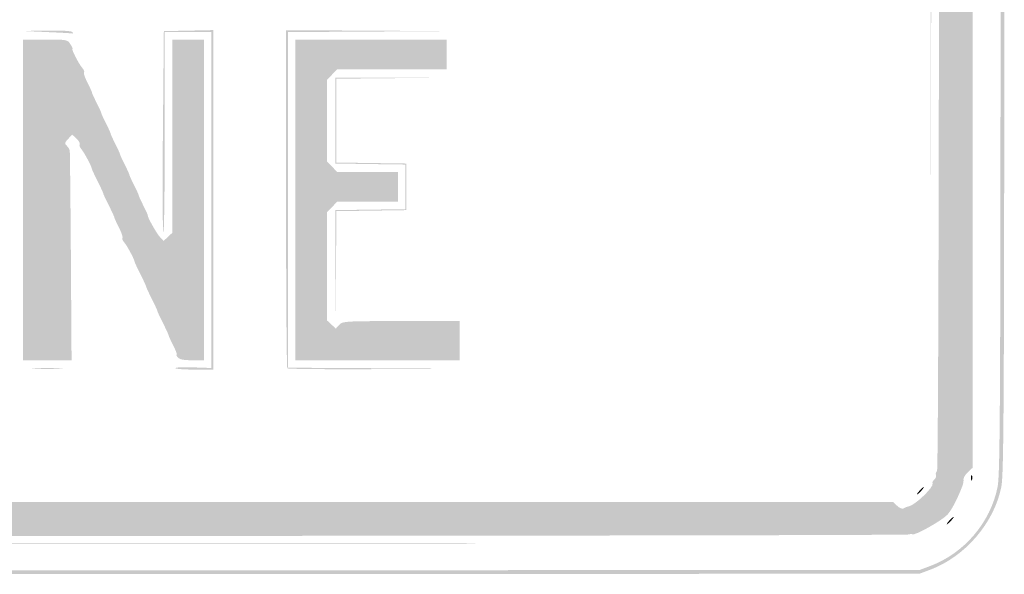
# Model space of a CAD drawing. Header units: inches. Extents: x -21 to 21, y -18 to 18.
# Tile 6 of 8: x 0.7 to 21, y -18 to -6.5. Entities that reach past the tile are written whole.
import ezdxf

# ---------------------------------------------------------------- set-up
doc = ezdxf.new("R2010")
doc.units = ezdxf.units.IN
doc.header["$MEASUREMENT"] = 0

msp = doc.modelspace()

# ---------------------------------------------------------------- hatches: boundary and pattern name
h = msp.add_hatch(color=7)
edge = h.paths.add_edge_path()
edge.add_spline(control_points=[(-19.305, -17.939), (-19.579, -17.861), (-19.729, -17.788), (-20.007, -17.593), (-20.322, -17.373), (-20.524, -17.142), (-20.723, -16.776), (-21.026, -16.219), (-21, -17.765), (-21, -0.002), (-21, 16.86), (-21.008, 16.06), (-20.833, 16.552), (-20.686, 16.966), (-20.197, 17.523), (-19.806, 17.724), (-19.731, 17.762), (-19.549, 17.834), (-19.401, 17.884)], knot_values=[0, 0, 0, 0, 1, 1, 1, 2, 2, 2, 3, 3, 3, 4, 4, 4, 5, 5, 5, 6, 6, 6, 6], degree=3, periodic=0)
edge.add_line((-19.401, 17.884), (-19.131, 17.975))
edge.add_line((-19.131, 17.975), (-0.173, 17.987))
edge.add_spline(control_points=[(-0.173, 17.987), (14.359, 17.996), (18.847, 17.988), (19.053, 17.953), (19.585, 17.862), (19.97, 17.669), (20.323, 17.317), (20.655, 16.985), (20.852, 16.6), (20.959, 16.076), (20.988, 15.932), (21, 11.164), (21, -0.001), (21, -14.523), (20.995, -15.9), (20.937, -16.186), (20.788, -16.925), (20.193, -17.618), (19.474, -17.89)], knot_values=[0, 0, 0, 0, 1, 1, 1, 2, 2, 2, 3, 3, 3, 4, 4, 4, 5, 5, 5, 6, 6, 6, 6], degree=3, periodic=0)
edge.add_line((19.474, -17.89), (19.247, -17.975))
edge.add_line((19.247, -17.975), (0.058, -17.981))
edge.add_spline(control_points=[(0.058, -17.981), (-15.33, -17.986), (-19.166, -17.978), (-19.305, -17.939)], knot_values=[0, 0, 0, 0, 1, 1, 1, 1], degree=3, periodic=0)
edge = h.paths.add_edge_path(flags=0)
edge.add_spline(control_points=[(19.474, -17.813), (20.174, -17.548), (20.713, -16.916), (20.86, -16.186), (20.918, -15.9), (20.923, -14.523), (20.923, -0.001), (20.923, 11.164), (20.911, 15.932), (20.882, 16.076), (20.778, 16.584), (20.601, 16.941), (20.296, 17.258), (20.107, 17.453), (19.781, 17.671), (19.557, 17.751), (19.064, 17.926), (20.071, 17.917), (-0.012, 17.917), (-20.336, 17.916), (-19.084, 17.928), (-19.622, 17.726), (-20.078, 17.554), (-20.587, 17.026), (-20.757, 16.55), (-20.931, 16.06), (-20.923, 16.855), (-20.923, -0.004), (-20.923, -14.18), (-20.917, -15.91), (-20.863, -16.175), (-20.7, -16.986), (-20.098, -17.638), (-19.305, -17.862), (-19.166, -17.901), (-15.33, -17.909), (0.058, -17.904)], knot_values=[0, 0, 0, 0, 1, 1, 1, 2, 2, 2, 3, 3, 3, 4, 4, 4, 5, 5, 5, 6, 6, 6, 7, 7, 7, 8, 8, 8, 9, 9, 9, 10, 10, 10, 11, 11, 11, 12, 12, 12, 12], degree=3, periodic=0)
edge.add_line((0.058, -17.904), (19.247, -17.898))
edge.add_line((19.247, -17.898), (19.474, -17.813))
h = msp.add_hatch(color=7)
edge = h.paths.add_edge_path()
edge.add_spline(control_points=[(-19.023, -17.174), (-19.033, -17.157), (-19.062, -17.149), (-19.086, -17.157), (-19.11, -17.165), (-19.172, -17.15), (-19.224, -17.123), (-19.276, -17.096), (-19.332, -17.082), (-19.349, -17.093), (-19.366, -17.103), (-19.489, -17.027), (-19.622, -16.924), (-19.798, -16.787), (-19.895, -16.674), (-19.982, -16.508), (-20.113, -16.254), (-20.163, -16.117), (-20.155, -16.027), (-20.152, -15.995), (-20.194, -15.927), (-20.248, -15.876)], knot_values=[0, 0, 0, 0, 1, 1, 1, 2, 2, 2, 3, 3, 3, 4, 4, 4, 5, 5, 5, 6, 6, 6, 7, 7, 7, 7], degree=3, periodic=0)
edge.add_line((-20.248, -15.876), (-20.345, -15.785))
edge.add_line((-20.345, -15.785), (-20.345, -0.019))
edge.add_line((-20.345, -0.019), (-20.345, 15.746))
edge.add_line((-20.345, 15.746), (-20.246, 15.839))
edge.add_spline(control_points=[(-20.246, 15.839), (-20.188, 15.894), (-20.155, 15.959), (-20.166, 16), (-20.176, 16.037), (-20.167, 16.078), (-20.148, 16.09), (-20.128, 16.102), (-20.116, 16.133), (-20.121, 16.157), (-20.126, 16.182), (-20.108, 16.242), (-20.082, 16.289), (-20.056, 16.337), (-20.043, 16.376), (-20.055, 16.376), (-20.066, 16.376), (-20.016, 16.461), (-19.944, 16.564), (-19.847, 16.701), (-19.823, 16.764), (-19.854, 16.795), (-19.878, 16.818), (-19.885, 16.849), (-19.87, 16.864), (-19.855, 16.879), (-19.824, 16.872), (-19.8, 16.849), (-19.769, 16.818), (-19.707, 16.842), (-19.57, 16.938), (-19.466, 17.011), (-19.382, 17.061), (-19.382, 17.049), (-19.382, 17.038), (-19.343, 17.05), (-19.295, 17.077), (-19.247, 17.103), (-19.197, 17.125), (-19.183, 17.126), (-19.168, 17.127), (-19.144, 17.14), (-19.129, 17.156), (-19.113, 17.171), (-19.064, 17.175), (-19.018, 17.163), (-18.962, 17.149), (-18.907, 17.174), (-18.844, 17.241)], knot_values=[0, 0, 0, 0, 1, 1, 1, 2, 2, 2, 3, 3, 3, 4, 4, 4, 5, 5, 5, 6, 6, 6, 7, 7, 7, 8, 8, 8, 9, 9, 9, 10, 10, 10, 11, 11, 11, 12, 12, 12, 13, 13, 13, 14, 14, 14, 15, 15, 15, 16, 16, 16, 16], degree=3, periodic=0)
edge.add_line((-18.844, 17.241), (-18.752, 17.339))
edge.add_line((-18.752, 17.339), (0.019, 17.339))
edge.add_line((0.019, 17.339), (18.79, 17.339))
edge.add_line((18.79, 17.339), (18.882, 17.242))
edge.add_spline(control_points=[(18.882, 17.242), (18.932, 17.188), (18.998, 17.154), (19.028, 17.166), (19.058, 17.177), (19.107, 17.167), (19.136, 17.143), (19.165, 17.119), (19.189, 17.11), (19.189, 17.124), (19.189, 17.137), (19.232, 17.12), (19.285, 17.085), (19.338, 17.051), (19.382, 17.033), (19.382, 17.046), (19.382, 17.059), (19.466, 17.011), (19.57, 16.938), (19.717, 16.835), (19.769, 16.816), (19.809, 16.851), (19.85, 16.888), (19.851, 16.885), (19.813, 16.834), (19.775, 16.784), (19.778, 16.762), (19.827, 16.721), (19.883, 16.674), (20.127, 16.239), (20.131, 16.177), (20.132, 16.163), (20.146, 16.139), (20.161, 16.123), (20.177, 16.108), (20.18, 16.058), (20.169, 16.013), (20.155, 15.957), (20.179, 15.902), (20.247, 15.839)], knot_values=[0, 0, 0, 0, 1, 1, 1, 2, 2, 2, 3, 3, 3, 4, 4, 4, 5, 5, 5, 6, 6, 6, 7, 7, 7, 8, 8, 8, 9, 9, 9, 10, 10, 10, 11, 11, 11, 12, 12, 12, 13, 13, 13, 13], degree=3, periodic=0)
edge.add_line((20.247, 15.839), (20.345, 15.746))
edge.add_line((20.345, 15.746), (20.345, -0.019))
edge.add_line((20.345, -0.019), (20.345, -15.785))
edge.add_line((20.345, -15.785), (20.248, -15.876))
edge.add_spline(control_points=[(20.248, -15.876), (20.194, -15.927), (20.153, -15.995), (20.157, -16.027), (20.161, -16.06), (20.151, -16.122), (20.134, -16.164), (20.031, -16.428), (19.92, -16.643), (19.83, -16.749), (19.729, -16.868), (19.139, -17.199), (19.099, -17.159), (19.088, -17.148), (19.062, -17.15), (19.041, -17.162), (18.984, -17.198), (-19.001, -17.209), (-19.023, -17.174)], knot_values=[0, 0, 0, 0, 1, 1, 1, 2, 2, 2, 3, 3, 3, 4, 4, 4, 5, 5, 5, 6, 6, 6, 6], degree=3, periodic=0)
edge = h.paths.add_edge_path(flags=0)
edge.add_spline(control_points=[(-18.784, -16.569), (-18.715, -16.492), (-18.666, -16.492), (-0.006, -16.492)], knot_values=[0, 0, 0, 0, 1, 1, 1, 1], degree=3, periodic=0)
edge.add_line((-0.006, -16.492), (18.702, -16.492))
edge.add_line((18.702, -16.492), (18.789, -16.573))
edge.add_spline(control_points=[(18.789, -16.573), (18.844, -16.625), (18.894, -16.642), (18.926, -16.622), (18.954, -16.605), (18.998, -16.587), (19.024, -16.583), (19.152, -16.564), (19.558, -16.174), (19.518, -16.108), (19.507, -16.091), (19.523, -16.056), (19.553, -16.031), (19.583, -16.006), (19.599, -15.962), (19.589, -15.934), (19.578, -15.906), (19.588, -15.872), (19.61, -15.858), (19.667, -15.823), (19.669, 15.821), (19.612, 15.856), (19.591, 15.87), (19.583, 15.896), (19.595, 15.916), (19.672, 16.041), (19.046, 16.666), (18.921, 16.589), (18.902, 16.577), (18.875, 16.585), (18.862, 16.607), (18.828, 16.661), (-18.828, 16.661), (-18.862, 16.607), (-18.875, 16.585), (-18.902, 16.577), (-18.921, 16.589), (-19.046, 16.666), (-19.672, 16.04), (-19.595, 15.915), (-19.583, 15.896), (-19.591, 15.87), (-19.612, 15.856), (-19.673, 15.819), (-19.666, -15.845), (-19.605, -15.906), (-19.58, -15.931), (-19.574, -15.952), (-19.592, -15.952), (-19.61, -15.952), (-19.592, -15.989), (-19.551, -16.033), (-19.511, -16.078), (-19.484, -16.123), (-19.492, -16.133), (-19.542, -16.197), (-19.065, -16.631), (-18.994, -16.587), (-18.977, -16.576), (-18.952, -16.585), (-18.939, -16.607), (-18.903, -16.665), (-18.862, -16.655), (-18.784, -16.569)], knot_values=[0, 0, 0, 0, 1, 1, 1, 2, 2, 2, 3, 3, 3, 4, 4, 4, 5, 5, 5, 6, 6, 6, 7, 7, 7, 8, 8, 8, 9, 9, 9, 10, 10, 10, 11, 11, 11, 12, 12, 12, 13, 13, 13, 14, 14, 14, 15, 15, 15, 16, 16, 16, 17, 17, 17, 18, 18, 18, 19, 19, 19, 20, 20, 20, 21, 21, 21, 21], degree=3, periodic=0)
h = msp.add_hatch(color=7)
edge = h.paths.add_edge_path()
edge.add_spline(control_points=[(19.478, -0.019), (19.478, 8.712), (19.482, 12.278), (19.488, 7.906), (19.493, 3.533), (19.493, -3.611), (19.488, -7.97), (19.482, -12.328), (19.478, -8.751), (19.478, -0.019)], knot_values=[0, 0, 0, 0, 1, 1, 1, 2, 2, 2, 3, 3, 3, 3], degree=3, periodic=0)
h = msp.add_hatch(color=7)
edge = h.paths.add_edge_path()
edge.add_line((1.233, -6.782), (0.713, -6.759))
edge.add_line((0.713, -6.759), (1.221, -6.751))
edge.add_spline(control_points=[(1.221, -6.751), (1.527, -6.746), (1.739, -6.758), (1.753, -6.782), (1.766, -6.803), (1.772, -6.817), (1.765, -6.812), (1.759, -6.808), (1.519, -6.794), (1.233, -6.782)], knot_values=[0, 0, 0, 0, 1, 1, 1, 2, 2, 2, 3, 3, 3, 3], degree=3, periodic=0)
h = msp.add_hatch(color=7)
edge = h.paths.add_edge_path()
edge.add_spline(control_points=[(3.878, -13.727), (3.868, -13.711), (4.032, -13.704), (4.242, -13.71)], knot_values=[0, 0, 0, 0, 1, 1, 1, 1], degree=3, periodic=0)
edge.add_line((4.242, -13.71), (4.624, -13.723))
edge.add_line((4.624, -13.723), (4.624, -10.252))
edge.add_line((4.624, -10.252), (4.624, -6.782))
edge.add_line((4.624, -6.782), (4.142, -6.782))
edge.add_line((4.142, -6.782), (3.661, -6.782))
edge.add_line((3.661, -6.782), (3.66, -8.872))
edge.add_spline(control_points=[(3.66, -8.872), (3.66, -10.022), (3.647, -10.942), (3.631, -10.918), (3.615, -10.893), (3.611, -9.948), (3.622, -8.818)], knot_values=[0, 0, 0, 0, 1, 1, 1, 2, 2, 2, 2], degree=3, periodic=0)
edge.add_line((3.622, -8.818), (3.641, -6.762))
edge.add_line((3.641, -6.762), (4.152, -6.752))
edge.add_line((4.152, -6.752), (4.662, -6.741))
edge.add_line((4.662, -6.741), (4.662, -10.248))
edge.add_line((4.662, -10.248), (4.662, -13.756))
edge.add_line((4.662, -13.756), (4.279, -13.756))
edge.add_spline(control_points=[(4.279, -13.756), (4.069, -13.756), (3.888, -13.743), (3.878, -13.727)], knot_values=[0, 0, 0, 0, 1, 1, 1, 1], degree=3, periodic=0)
h = msp.add_hatch(color=7)
edge = h.paths.add_edge_path()
edge.add_spline(control_points=[(6.191, -13.73), (6.177, -13.716), (6.165, -12.138), (6.165, -10.224)], knot_values=[0, 0, 0, 0, 1, 1, 1, 1], degree=3, periodic=0)
edge.add_line((6.165, -10.224), (6.165, -6.743))
edge.add_line((6.165, -6.743), (7.832, -6.752))
edge.add_line((7.832, -6.752), (9.498, -6.762))
edge.add_line((9.498, -6.762), (7.851, -6.772))
edge.add_line((7.851, -6.772), (6.204, -6.782))
edge.add_line((6.204, -6.782), (6.204, -10.25))
edge.add_line((6.204, -10.25), (6.204, -13.717))
edge.add_line((6.204, -13.717), (7.986, -13.727))
edge.add_line((7.986, -13.727), (9.768, -13.737))
edge.add_line((9.768, -13.737), (7.992, -13.747))
edge.add_spline(control_points=[(7.992, -13.747), (7.016, -13.752), (6.205, -13.744), (6.191, -13.73)], knot_values=[0, 0, 0, 0, 1, 1, 1, 1], degree=3, periodic=0)
h = msp.add_hatch(color=7)
edge = h.paths.add_edge_path()
edge.add_line((0.732, -10.25), (0.732, -6.936))
edge.add_line((0.732, -6.936), (1.19, -6.936))
edge.add_spline(control_points=[(1.19, -6.936), (1.636, -6.936), (1.65, -6.938), (1.711, -7.032), (1.746, -7.085), (1.765, -7.128), (1.753, -7.128), (1.724, -7.128), (1.885, -7.442), (1.957, -7.524), (1.989, -7.561), (2.005, -7.602), (1.992, -7.615), (1.979, -7.628), (2.011, -7.723), (2.064, -7.826), (2.116, -7.93), (2.158, -8.023), (2.158, -8.034), (2.157, -8.045), (2.201, -8.14), (2.254, -8.246), (2.308, -8.352), (2.351, -8.447), (2.35, -8.458), (2.35, -8.469), (2.393, -8.564), (2.447, -8.67), (2.5, -8.775), (2.544, -8.871), (2.543, -8.882), (2.543, -8.893), (2.586, -8.988), (2.639, -9.094), (2.693, -9.199), (2.736, -9.295), (2.736, -9.306), (2.735, -9.316), (2.779, -9.412), (2.832, -9.517), (2.886, -9.623), (2.929, -9.718), (2.928, -9.729), (2.928, -9.74), (2.971, -9.836), (3.025, -9.941), (3.078, -10.047), (3.122, -10.142), (3.121, -10.153), (3.121, -10.164), (3.164, -10.259), (3.217, -10.365), (3.271, -10.471), (3.312, -10.562), (3.309, -10.567), (3.294, -10.591), (3.484, -10.932), (3.556, -11.011)], knot_values=[0, 0, 0, 0, 1, 1, 1, 2, 2, 2, 3, 3, 3, 4, 4, 4, 5, 5, 5, 6, 6, 6, 7, 7, 7, 8, 8, 8, 9, 9, 9, 10, 10, 10, 11, 11, 11, 12, 12, 12, 13, 13, 13, 14, 14, 14, 15, 15, 15, 16, 16, 16, 17, 17, 17, 18, 18, 18, 19, 19, 19, 19], degree=3, periodic=0)
edge.add_line((3.556, -11.011), (3.636, -11.098))
edge.add_line((3.636, -11.098), (3.725, -11.014))
edge.add_line((3.725, -11.014), (3.815, -10.93))
edge.add_line((3.815, -10.93), (3.815, -8.933))
edge.add_line((3.815, -8.933), (3.815, -6.936))
edge.add_line((3.815, -6.936), (4.142, -6.936))
edge.add_line((4.142, -6.936), (4.47, -6.936))
edge.add_line((4.47, -6.936), (4.47, -10.25))
edge.add_line((4.47, -10.25), (4.47, -13.563))
edge.add_line((4.47, -13.563), (4.224, -13.563))
edge.add_spline(control_points=[(4.224, -13.563), (4.053, -13.563), (3.964, -13.546), (3.93, -13.506), (3.904, -13.474), (3.893, -13.448), (3.907, -13.448), (3.92, -13.448), (3.888, -13.361), (3.834, -13.255), (3.78, -13.149), (3.737, -13.054), (3.738, -13.043), (3.738, -13.032), (3.686, -12.92), (3.622, -12.793), (3.558, -12.666), (3.506, -12.553), (3.506, -12.542), (3.507, -12.531), (3.455, -12.419), (3.391, -12.292), (3.327, -12.165), (3.275, -12.052), (3.275, -12.041), (3.276, -12.03), (3.224, -11.918), (3.16, -11.791), (3.096, -11.664), (3.041, -11.547), (3.039, -11.531), (3.032, -11.475), (2.881, -11.193), (2.821, -11.126), (2.789, -11.089), (2.773, -11.048), (2.786, -11.035), (2.799, -11.021), (2.767, -10.926), (2.714, -10.823), (2.662, -10.72), (2.62, -10.626), (2.62, -10.616), (2.621, -10.605), (2.569, -10.492), (2.505, -10.365), (2.441, -10.238), (2.389, -10.126), (2.389, -10.115), (2.389, -10.104), (2.337, -9.991), (2.273, -9.864), (2.209, -9.737), (2.155, -9.62), (2.153, -9.604), (2.146, -9.55), (1.995, -9.267), (1.938, -9.202), (1.906, -9.166), (1.89, -9.121), (1.902, -9.102), (1.914, -9.082), (1.885, -9.029), (1.836, -8.983)], knot_values=[0, 0, 0, 0, 1, 1, 1, 2, 2, 2, 3, 3, 3, 4, 4, 4, 5, 5, 5, 6, 6, 6, 7, 7, 7, 8, 8, 8, 9, 9, 9, 10, 10, 10, 11, 11, 11, 12, 12, 12, 13, 13, 13, 14, 14, 14, 15, 15, 15, 16, 16, 16, 17, 17, 17, 18, 18, 18, 19, 19, 19, 20, 20, 20, 21, 21, 21, 21], degree=3, periodic=0)
edge.add_line((1.836, -8.983), (1.748, -8.9))
edge.add_line((1.748, -8.9), (1.663, -8.991))
edge.add_spline(control_points=[(1.663, -8.991), (1.589, -9.07), (1.585, -9.088), (1.634, -9.129), (1.665, -9.155), (1.694, -9.205), (1.698, -9.241), (1.702, -9.276), (1.713, -10.264), (1.721, -11.434)], knot_values=[0, 0, 0, 0, 1, 1, 1, 2, 2, 2, 3, 3, 3, 3], degree=3, periodic=0)
edge.add_line((1.721, -11.434), (1.735, -13.563))
edge.add_line((1.735, -13.563), (1.234, -13.563))
edge.add_line((1.234, -13.563), (0.732, -13.563))
edge.add_line((0.732, -13.563), (0.732, -10.25))
h = msp.add_hatch(color=7)
edge = h.paths.add_edge_path()
edge.add_line((6.358, -10.25), (6.358, -6.936))
edge.add_line((6.358, -6.936), (7.918, -6.936))
edge.add_line((7.918, -6.936), (9.479, -6.936))
edge.add_line((9.479, -6.936), (9.479, -7.244))
edge.add_line((9.479, -7.244), (9.479, -7.552))
edge.add_line((9.479, -7.552), (8.349, -7.552))
edge.add_line((8.349, -7.552), (7.22, -7.552))
edge.add_line((7.22, -7.552), (7.116, -7.66))
edge.add_line((7.116, -7.66), (7.013, -7.768))
edge.add_line((7.013, -7.768), (7.013, -8.612))
edge.add_line((7.013, -8.612), (7.013, -9.455))
edge.add_line((7.013, -9.455), (7.116, -9.563))
edge.add_line((7.116, -9.563), (7.22, -9.672))
edge.add_line((7.22, -9.672), (7.848, -9.672))
edge.add_line((7.848, -9.672), (8.477, -9.672))
edge.add_line((8.477, -9.672), (8.477, -9.98))
edge.add_line((8.477, -9.98), (8.477, -10.288))
edge.add_line((8.477, -10.288), (7.848, -10.288))
edge.add_line((7.848, -10.288), (7.22, -10.288))
edge.add_line((7.22, -10.288), (7.116, -10.396))
edge.add_line((7.116, -10.396), (7.013, -10.504))
edge.add_line((7.013, -10.504), (7.013, -11.622))
edge.add_line((7.013, -11.622), (7.013, -12.741))
edge.add_line((7.013, -12.741), (7.103, -12.825))
edge.add_line((7.103, -12.825), (7.192, -12.909))
edge.add_line((7.192, -12.909), (7.263, -12.832))
edge.add_spline(control_points=[(7.263, -12.832), (7.33, -12.757), (7.379, -12.754), (8.541, -12.754)], knot_values=[0, 0, 0, 0, 1, 1, 1, 1], degree=3, periodic=0)
edge.add_line((8.541, -12.754), (9.749, -12.754))
edge.add_line((9.749, -12.754), (9.749, -13.159))
edge.add_line((9.749, -13.159), (9.749, -13.563))
edge.add_line((9.749, -13.563), (8.053, -13.563))
edge.add_line((8.053, -13.563), (6.358, -13.563))
edge.add_line((6.358, -13.563), (6.358, -10.25))
msp.add_hatch(color=7).paths.add_polyline_path([(7.185, -11.617), (7.186, -10.461), (7.909, -10.451), (8.631, -10.441), (8.631, -9.98), (8.631, -9.519), (7.909, -9.509), (7.186, -9.498), (7.186, -8.612), (7.186, -7.726), (8.323, -7.725), (9.46, -7.724), (8.333, -7.735), (7.206, -7.746), (7.206, -8.612), (7.206, -9.477), (7.928, -9.488), (8.65, -9.498), (8.65, -9.98), (8.65, -10.461), (7.929, -10.472), (7.207, -10.482), (7.196, -11.628), (7.184, -12.773), (7.185, -11.617)])
h = msp.add_hatch(color=7)
edge = h.paths.add_edge_path()
edge.add_spline(control_points=[(0.973, -13.727), (1.116, -13.72), (1.35, -13.72), (1.493, -13.727), (1.636, -13.735), (1.519, -13.741), (1.233, -13.741), (0.947, -13.741), (0.83, -13.735), (0.973, -13.727)], knot_values=[0, 0, 0, 0, 1, 1, 1, 2, 2, 2, 3, 3, 3, 3], degree=3, periodic=0)
h = msp.add_hatch(color=7)
edge = h.paths.add_edge_path()
edge.add_spline(control_points=[(20.313, -15.991), (20.313, -15.938), (20.321, -15.916), (20.332, -15.943), (20.343, -15.969), (20.343, -16.012), (20.332, -16.039), (20.321, -16.065), (20.313, -16.044), (20.313, -15.991)], knot_values=[0, 0, 0, 0, 1, 1, 1, 2, 2, 2, 3, 3, 3, 3], degree=3, periodic=0)
h = msp.add_hatch(color=7)
edge = h.paths.add_edge_path()
edge.add_spline(control_points=[(19.247, -16.261), (19.285, -16.218), (19.325, -16.183), (19.336, -16.183), (19.346, -16.183), (19.324, -16.218), (19.285, -16.261), (19.247, -16.303), (19.207, -16.338), (19.196, -16.338), (19.186, -16.338), (19.208, -16.303), (19.247, -16.261)], knot_values=[0, 0, 0, 0, 1, 1, 1, 2, 2, 2, 3, 3, 3, 4, 4, 4, 4], degree=3, periodic=0)
h = msp.add_hatch(color=7)
edge = h.paths.add_edge_path()
edge.add_spline(control_points=[(19.863, -16.877), (19.902, -16.835), (19.942, -16.8), (19.952, -16.8), (19.963, -16.8), (19.94, -16.835), (19.902, -16.877), (19.863, -16.919), (19.823, -16.954), (19.813, -16.954), (19.802, -16.954), (19.825, -16.919), (19.863, -16.877)], knot_values=[0, 0, 0, 0, 1, 1, 1, 2, 2, 2, 3, 3, 3, 4, 4, 4, 4], degree=3, periodic=0)
h = msp.add_hatch(color=7)
edge = h.paths.add_edge_path()
edge.add_spline(control_points=[(-9.469, -17.349), (-4.261, -17.344), (4.261, -17.344), (9.469, -17.349), (14.677, -17.354), (10.416, -17.359), (0, -17.359), (-10.416, -17.359), (-14.677, -17.354), (-9.469, -17.349)], knot_values=[0, 0, 0, 0, 1, 1, 1, 2, 2, 2, 3, 3, 3, 3], degree=3, periodic=0)

doc.saveas('drawing.dxf')
